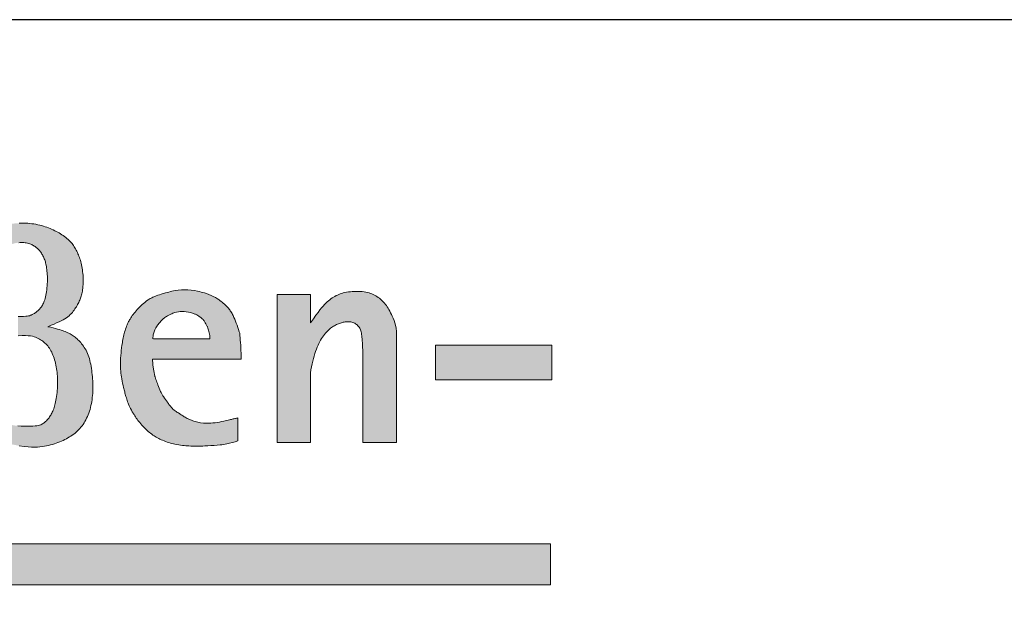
# Model space of a CAD drawing. Header units: metres. Extents: x 0 to 0.185, y 0 to 0.06.
# Tile 60 of 62: x 0.05937 to 0.07021, y 0.05359 to 0.06. Entities that reach past the tile are written whole.
import ezdxf

# ---------------------------------------------------------------- set-up
doc = ezdxf.new("R2010")
doc.units = ezdxf.units.M
doc.header["$MEASUREMENT"] = 0
doc.layers.add('RAM_Logo_HSB', color=7, linetype='Continuous', lineweight=0, true_color=0x009fd6)
doc.layers.add('RAM_Stempel_HSB_DIN_A3', color=7, linetype='Continuous', lineweight=25)

# ---------------------------------------------------------------- blocks, each defined once
blk = doc.blocks.new('hsb_logo')
at = {"layer": 'RAM_Logo_HSB'}
h = blk.add_hatch(color=7, dxfattribs=at)
h.dxf.hatch_style = 1
h.paths.add_polyline_path([(0.069163, 0.007429, 0.029698), (0.069156, 0.007533, 0.043207), (0.069141, 0.007604, 0.016478), (0.069097, 0.007731, 0.086496), (0.069061, 0.007795, 0.042241), (0.068964, 0.007891, 0.026952), (0.068884, 0.00795, 0.041461), (0.068827, 0.007981, 0.044479), (0.068735, 0.008013, 0.030703), (0.068597, 0.008038, 0.011776), (0.068468, 0.00805, 0.015394), (0.068369, 0.008054, 0.018337), (0.068227, 0.00805, 0.029034), (0.068137, 0.008039, 0.020864), (0.068065, 0.008023, 0.037723), (0.067988, 0.007997, 0.016473), (0.067869, 0.00794, 0.013876), (0.067797, 0.0079, 0.030812), (0.067766, 0.007879, 0.037485), (0.06774, 0.007855, 0.016695), (0.067687, 0.007795, 0.01513), (0.067652, 0.007752, 0.01611), (0.067623, 0.007709, 0.050394), (0.067609, 0.007681, 0.011875), (0.067563, 0.007555, 0.052986), (0.067547, 0.00748, 0.034874), (0.067542, 0.007364), (0.068031, 0.007364), (0.068033, 0.007412), (0.068042, 0.007473), (0.068059, 0.007523), (0.068083, 0.007566), (0.068107, 0.0076), (0.068141, 0.007635), (0.068181, 0.007663), (0.068221, 0.007682), (0.068269, 0.007698), (0.068323, 0.00771), (0.068375, 0.007714), (0.068421, 0.007711), (0.068463, 0.007702), (0.068513, 0.007685), (0.068562, 0.00766), (0.068602, 0.007627), (0.068629, 0.007588), (0.068649, 0.007541), (0.06866, 0.00749), (0.068665, 0.007428), (0.068668, 0.007369), (0.06867, 0.007291), (0.068671, 0.00719), (0.068671, 0.007062), (0.06856, 0.007058), (0.068461, 0.007052), (0.068374, 0.007045), (0.068298, 0.007037), (0.06823, 0.007028), (0.06817, 0.007018), (0.068117, 0.007008), (0.068069, 0.006997), (0.068026, 0.006985), (0.067987, 0.006974), (0.067951, 0.006962), (0.067918, 0.00695), (0.067888, 0.006937), (0.067859, 0.006924), (0.067833, 0.00691), (0.067807, 0.006896), (0.067783, 0.006882), (0.067759, 0.006867), (0.067737, 0.006852), (0.067715, 0.006837), (0.067694, 0.006822), (0.067675, 0.006806), (0.067656, 0.006791), (0.067639, 0.006775), (0.067623, 0.00676), (0.067608, 0.006745), (0.067594, 0.006729), (0.067582, 0.006714), (0.06757, 0.006698), (0.067559, 0.006681), (0.067548, 0.006664), (0.067539, 0.006646), (0.067529, 0.006626), (0.067521, 0.006606), (0.067513, 0.006585), (0.067506, 0.006562), (0.067499, 0.006538), (0.067493, 0.006513), (0.067488, 0.006487), (0.067484, 0.006459), (0.06748, 0.00643), (0.067477, 0.006399), (0.067475, 0.006368), (0.067474, 0.006337), (0.067474, 0.006306), (0.067475, 0.006275), (0.067477, 0.006246), (0.067481, 0.006218), (0.067485, 0.006193), (0.06749, 0.006169), (0.067497, 0.006146), (0.067504, 0.006125), (0.067512, 0.006106), (0.067521, 0.006087), (0.067531, 0.006069), (0.067542, 0.006051), (0.067553, 0.006034), (0.067565, 0.006017), (0.067578, 0.006001), (0.067591, 0.005985), (0.067605, 0.005969), (0.067619, 0.005954), (0.067634, 0.00594), (0.067649, 0.005926), (0.067665, 0.005913), (0.067681, 0.005901), (0.067697, 0.005889), (0.067714, 0.005878), (0.06773, 0.005867), (0.067747, 0.005857), (0.067763, 0.005848), (0.067779, 0.00584), (0.067795, 0.005832), (0.067811, 0.005825), (0.067827, 0.005818), (0.067842, 0.005812), (0.067858, 0.005806), (0.067873, 0.005801), (0.067889, 0.005797), (0.067904, 0.005792), (0.06792, 0.005789), (0.067936, 0.005785), (0.067952, 0.005782), (0.067968, 0.005779), (0.067985, 0.005777), (0.068001, 0.005775), (0.068018, 0.005773), (0.068035, 0.005772), (0.068052, 0.00577), (0.068069, 0.00577), (0.068087, 0.005769), (0.068105, 0.005769), (0.068123, 0.005769), (0.068142, 0.00577), (0.06816, 0.005771), (0.06818, 0.005773), (0.068199, 0.005775), (0.068219, 0.005777), (0.068239, 0.00578), (0.068259, 0.005783), (0.068279, 0.005787), (0.068299, 0.005792), (0.068319, 0.005797), (0.068338, 0.005802), (0.068358, 0.005808), (0.068376, 0.005815), (0.068395, 0.005823), (0.068413, 0.005831), (0.068432, 0.00584), (0.06845, 0.00585), (0.068468, 0.005861), (0.068485, 0.005873), (0.068503, 0.005887), (0.068522, 0.005902), (0.068542, 0.005919), (0.068564, 0.005939), (0.068588, 0.005961), (0.068615, 0.005987), (0.068646, 0.006017), (0.068682, 0.006051), (0.068682, 0.005824), (0.069163, 0.005824)])
h.paths.add_polyline_path([(0.0686, 0.006357), (0.068576, 0.006314), (0.06855, 0.006276), (0.068523, 0.006243), (0.068489, 0.006208), (0.068451, 0.006175), (0.068427, 0.006157), (0.068401, 0.006139), (0.06836, 0.006124), (0.068313, 0.006117), (0.068264, 0.006114), (0.06821, 0.006114), (0.068157, 0.006117), (0.068112, 0.006124), (0.068069, 0.006137), (0.068033, 0.006159), (0.068001, 0.00619), (0.067976, 0.006226), (0.067959, 0.006269), (0.06795, 0.006314), (0.067947, 0.006356), (0.06795, 0.006401), (0.067957, 0.006447), (0.06797, 0.006488), (0.067988, 0.006526), (0.068014, 0.006566), (0.068049, 0.006605), (0.068085, 0.006635), (0.068125, 0.006659), (0.068171, 0.006683), (0.068221, 0.006705), (0.06827, 0.006724), (0.068315, 0.006737), (0.068359, 0.006748), (0.068411, 0.006759), (0.068475, 0.006769), (0.068536, 0.006776), (0.068583, 0.006781), (0.068637, 0.006786), (0.068699, 0.00679), (0.068697, 0.006729), (0.068691, 0.006668), (0.068684, 0.006622), (0.068677, 0.006586), (0.068667, 0.006546), (0.068655, 0.006502), (0.06864, 0.006452), (0.068622, 0.006403)], flags=16)
h.paths.add_polyline_path([(0.071714, 0.006481), (0.071716, 0.006511), (0.071719, 0.006541), (0.07172, 0.006572), (0.071721, 0.006602), (0.071721, 0.006633), (0.071721, 0.006664), (0.07172, 0.006695), (0.071719, 0.006727), (0.071717, 0.006758), (0.071715, 0.006789), (0.071712, 0.00682), (0.071709, 0.006851), (0.071705, 0.006882), (0.071701, 0.006912), (0.071696, 0.006942), (0.07169, 0.006971), (0.071684, 0.007), (0.071678, 0.007028), (0.07167, 0.007055), (0.071662, 0.007082), (0.071653, 0.007107), (0.071643, 0.007132), (0.071633, 0.007155), (0.071621, 0.007178), (0.071609, 0.007199), (0.071596, 0.007219), (0.071583, 0.007238), (0.07157, 0.007256), (0.071556, 0.007273), (0.071543, 0.00729), (0.071529, 0.007305), (0.071516, 0.007319), (0.071502, 0.007333), (0.071489, 0.007345), (0.071475, 0.007357), (0.071461, 0.007369), (0.071447, 0.007379), (0.071433, 0.00739), (0.071418, 0.007399), (0.071403, 0.007409), (0.071387, 0.007418), (0.071371, 0.007427), (0.071354, 0.007435), (0.071336, 0.007443), (0.071317, 0.007451), (0.071297, 0.007459), (0.071276, 0.007466), (0.071254, 0.007474), (0.07123, 0.007482), (0.071203, 0.00749), (0.071173, 0.007498), (0.07114, 0.007506), (0.071102, 0.007515), (0.07106, 0.007524), (0.071108, 0.007544), (0.071152, 0.007562), (0.07119, 0.007579), (0.071225, 0.007595), (0.071256, 0.00761), (0.071284, 0.007625), (0.07131, 0.007639), (0.071333, 0.007654), (0.071353, 0.007669), (0.071373, 0.007685), (0.07139, 0.007701), (0.071406, 0.007718), (0.071421, 0.007734), (0.071434, 0.007751), (0.071447, 0.007768), (0.071458, 0.007785), (0.071469, 0.007801), (0.071479, 0.007818), (0.071489, 0.007834), (0.071498, 0.00785), (0.071506, 0.007866), (0.071514, 0.007882), (0.071521, 0.007898), (0.071528, 0.007913), (0.071534, 0.007928), (0.07154, 0.007943), (0.071546, 0.007958), (0.071551, 0.007973), (0.071556, 0.00799), (0.07156, 0.008007), (0.071564, 0.008026), (0.071568, 0.008046), (0.071571, 0.008068), (0.071573, 0.008092), (0.071575, 0.008117), (0.071577, 0.008143), (0.071578, 0.00817), (0.071579, 0.008198), (0.071579, 0.008225), (0.071578, 0.008253), (0.071577, 0.00828), (0.071575, 0.008307), (0.071572, 0.008334), (0.071569, 0.00836), (0.071566, 0.008385), (0.071561, 0.00841), (0.071557, 0.008434), (0.071551, 0.008457), (0.071545, 0.008479), (0.071539, 0.0085), (0.071532, 0.008521), (0.071525, 0.008541), (0.071517, 0.00856), (0.07151, 0.008579), (0.071502, 0.008597), (0.071494, 0.008615), (0.071485, 0.008633), (0.071477, 0.00865), (0.071468, 0.008666), (0.071459, 0.008683), (0.071449, 0.008699), (0.071439, 0.008715), (0.071428, 0.00873), (0.071416, 0.008746), (0.071403, 0.008761), (0.071389, 0.008776), (0.071374, 0.008792), (0.071358, 0.008806), (0.071341, 0.008821), (0.071324, 0.008835), (0.071306, 0.008849), (0.071287, 0.008863), (0.071267, 0.008876), (0.071247, 0.008888), (0.071227, 0.008901), (0.071205, 0.008913), (0.071184, 0.008924), (0.071161, 0.008935), (0.071139, 0.008946), (0.071116, 0.008957), (0.071093, 0.008967), (0.071069, 0.008976), (0.071045, 0.008986), (0.07102, 0.008994), (0.070995, 0.009003), (0.070969, 0.00901), (0.070942, 0.009017), (0.070915, 0.009023), (0.070886, 0.009029), (0.070857, 0.009034), (0.070827, 0.009038), (0.070796, 0.009041), (0.070765, 0.009044), (0.070734, 0.009046), (0.070702, 0.009046), (0.07067, 0.009046), (0.070637, 0.009045), (0.070605, 0.009043), (0.070573, 0.009041), (0.070541, 0.009037), (0.07051, 0.009033), (0.070479, 0.009028), (0.070449, 0.009023), (0.070421, 0.009017), (0.070394, 0.00901), (0.070368, 0.009004), (0.070343, 0.008996), (0.070319, 0.008988), (0.070296, 0.00898), (0.070274, 0.008972), (0.070252, 0.008963), (0.070231, 0.008954), (0.070211, 0.008944), (0.07019, 0.008934), (0.070171, 0.008924), (0.070151, 0.008913), (0.070132, 0.008902), (0.070114, 0.00889), (0.070095, 0.008877), (0.070077, 0.008863), (0.070059, 0.008848), (0.070042, 0.008833), (0.070024, 0.008816), (0.070007, 0.008799), (0.069991, 0.00878), (0.069975, 0.008761), (0.069959, 0.008741), (0.069944, 0.00872), (0.06993, 0.008699), (0.069916, 0.008676), (0.069902, 0.008652), (0.069888, 0.008627), (0.069875, 0.0086), (0.069861, 0.008572), (0.069847, 0.008541), (0.069833, 0.008509), (0.069818, 0.008473), (0.069804, 0.008433), (0.06979, 0.008388), (0.069777, 0.008334), (0.069766, 0.00827), (0.069757, 0.008194), (0.069751, 0.008104), (0.069748, 0.007999), (0.069748, 0.005824), (0.070258, 0.005824), (0.070258, 0.008025), (0.070255, 0.008117), (0.070255, 0.008195), (0.070258, 0.008261), (0.070262, 0.008315), (0.070271, 0.008381), (0.070287, 0.008445), (0.070307, 0.008501), (0.070326, 0.008546), (0.070353, 0.008594), (0.070389, 0.008641), (0.07043, 0.00868), (0.070474, 0.008711), (0.070519, 0.008733), (0.070565, 0.008748), (0.070616, 0.008757), (0.070672, 0.008761), (0.070728, 0.008758), (0.070778, 0.008749), (0.070822, 0.008732), (0.070861, 0.00871), (0.070901, 0.008681), (0.070938, 0.008645), (0.070966, 0.008606), (0.070989, 0.008566), (0.071009, 0.008523), (0.071024, 0.008477), (0.071036, 0.008427), (0.071044, 0.008376), (0.071049, 0.00833), (0.071052, 0.00828), (0.071054, 0.008226), (0.071053, 0.008169), (0.071049, 0.00811), (0.071042, 0.008052), (0.071033, 0.007997), (0.071021, 0.007938), (0.071002, 0.007884), (0.070981, 0.007841), (0.070954, 0.0078), (0.070919, 0.007762), (0.070879, 0.007729), (0.070833, 0.007702), (0.070792, 0.007685), (0.070748, 0.007678), (0.070705, 0.007676), (0.070669, 0.007676), (0.070624, 0.007676), (0.070624, 0.007392), (0.070683, 0.007394), (0.070755, 0.007394), (0.070822, 0.007386), (0.070868, 0.007374), (0.070908, 0.007357), (0.070954, 0.007332), (0.071004, 0.007298), (0.071047, 0.007257), (0.071079, 0.007216), (0.071101, 0.00718), (0.071122, 0.00714), (0.07114, 0.007096), (0.071156, 0.007049), (0.071169, 0.006999), (0.071181, 0.006947), (0.071191, 0.006893), (0.071198, 0.006839), (0.071202, 0.006783), (0.071204, 0.006725), (0.071203, 0.006665), (0.0712, 0.006603), (0.071194, 0.006542), (0.071186, 0.006485), (0.071177, 0.006432), (0.071167, 0.006386), (0.071153, 0.006334), (0.071134, 0.006282), (0.071112, 0.006238), (0.071087, 0.006199), (0.071059, 0.006163), (0.071023, 0.006125), (0.070976, 0.00609), (0.070932, 0.006076), (0.070887, 0.006067), (0.070823, 0.006062), (0.070764, 0.00606), (0.070719, 0.00606), (0.070671, 0.006062), (0.070621, 0.006066), (0.07057, 0.006072), (0.070517, 0.006081), (0.070464, 0.006093), (0.070464, 0.005807), (0.070559, 0.005789), (0.070641, 0.005774), (0.070711, 0.005764), (0.070771, 0.005758), (0.070822, 0.005754), (0.070867, 0.005753), (0.070907, 0.005754), (0.070943, 0.005757), (0.070977, 0.005761), (0.07101, 0.005766), (0.071042, 0.005772), (0.071072, 0.005778), (0.071101, 0.005786), (0.071129, 0.005794), (0.071156, 0.005803), (0.071183, 0.005812), (0.071209, 0.005821), (0.071235, 0.005832), (0.07126, 0.005842), (0.071285, 0.005853), (0.071309, 0.005865), (0.071333, 0.005877), (0.071355, 0.00589), (0.071378, 0.005903), (0.071399, 0.005916), (0.07142, 0.00593), (0.07144, 0.005945), (0.07146, 0.005961), (0.071479, 0.005977), (0.071497, 0.005994), (0.071514, 0.006011), (0.071531, 0.006029), (0.071547, 0.006049), (0.071563, 0.006068), (0.071578, 0.006089), (0.071592, 0.006111), (0.071605, 0.006133), (0.071618, 0.006156), (0.07163, 0.00618), (0.071641, 0.006204), (0.071652, 0.006229), (0.071662, 0.006255), (0.071671, 0.006282), (0.07168, 0.006309), (0.071687, 0.006337), (0.071694, 0.006365), (0.0717, 0.006393), (0.071706, 0.006422), (0.07171, 0.006451)])
h.paths.add_polyline_path([(0.073883, 0.007396, 0.011431), (0.073882, 0.007411, 0.049228), (0.073873, 0.00745, 0.014322), (0.073828, 0.007577, 0.017518), (0.073781, 0.007687, 0.031492), (0.073749, 0.007746, 0.037889), (0.073713, 0.007795, 0.027645), (0.073654, 0.007854, 0.022079), (0.073589, 0.007909, 0.03043), (0.073538, 0.007944, 0.040176), (0.073451, 0.007986, 0.041738), (0.07336, 0.00802, 0.014473), (0.073261, 0.008045, 0.053562), (0.073068, 0.008065, 0.056147), (0.072884, 0.008045, 0.009765), (0.07279, 0.008021, 0.013915), (0.072726, 0.008002, 0.013339), (0.07263, 0.007968, 0.022784), (0.072576, 0.007944, 0.041368), (0.072523, 0.007912, 0.026072), (0.072448, 0.00785, 0.024114), (0.072372, 0.007775, 0.027201), (0.072312, 0.007702, 0.019587), (0.072268, 0.007637, 0.026202), (0.07224, 0.007585, 0.026257), (0.072209, 0.007512, 0.022271), (0.072181, 0.007422, 0.015201), (0.072172, 0.007382, 0.006558), (0.072155, 0.007288, 0.038517), (0.072127, 0.006988, 0.049852), (0.072147, 0.006756, 0.006893), (0.072172, 0.006631, 0.019554), (0.072198, 0.006531, 0.013698), (0.07222, 0.006457, 0.023751), (0.072247, 0.006384, 0.019788), (0.072287, 0.006299, 0.017216), (0.072316, 0.006248, 0.012812), (0.072359, 0.006182, 0.020819), (0.072411, 0.006114, 0.018705), (0.072474, 0.006043, 0.026918), (0.072535, 0.005985, 0.02587), (0.072605, 0.005932, 0.02521), (0.072671, 0.005892, 0.02341), (0.072745, 0.005855, 0.02448), (0.072838, 0.005821, 0.025789), (0.072928, 0.005798, 0.018667), (0.073039, 0.005779, 0.022194), (0.073134, 0.005771, 0.009771), (0.073239, 0.005769, 0.007941), (0.073368, 0.005771, 0.009305), (0.07341, 0.005774, 0.002147), (0.073594, 0.005787, 0.036668), (0.073689, 0.005802, 0.020945), (0.073853, 0.005846), (0.073853, 0.006184, -0.000453), (0.073795, 0.00617, -0.000399), (0.073729, 0.006155, -0.000212), (0.073644, 0.006135, -0.053045), (0.073388, 0.006105, -0.083099), (0.073224, 0.00613, -0.016367), (0.073139, 0.006161, -0.006647), (0.073051, 0.006209, -0.003475), (0.072971, 0.006261, -0.008237), (0.072901, 0.006308, -0.019383), (0.072865, 0.006351, -0.004619), (0.072848, 0.006372, -0.002343), (0.072817, 0.006414, -0.013074), (0.072752, 0.006507, -0.047715), (0.072716, 0.006574, -0.009605), (0.072677, 0.00667, -0.007918), (0.072636, 0.006785, -0.003619), (0.072608, 0.006923, -0.0216), (0.072599, 0.007045), (0.0739, 0.007045, 0.004675), (0.073897, 0.00717, 0.006939), (0.073893, 0.007254, 0.001254)])
h.paths.add_polyline_path([(0.073442, 0.007348), (0.072603, 0.007348, -0.023065), (0.072607, 0.007393, -0.019758), (0.072632, 0.007475, -0.042145), (0.072658, 0.007524, -0.021149), (0.07269, 0.007569, -0.020887), (0.072729, 0.007614, -0.044891), (0.072772, 0.007653, -0.01771), (0.072829, 0.007689, -0.031079), (0.072868, 0.007709, -0.021366), (0.072927, 0.007731, -0.079713), (0.073031, 0.007748, -0.066327), (0.073155, 0.007731, -0.016037), (0.07322, 0.007711, -0.029808), (0.073265, 0.007687, -0.023309), (0.073296, 0.007666, -0.035954), (0.073349, 0.007619, -0.005868), (0.073367, 0.00759, -0.003161), (0.07338, 0.007567, -0.003489), (0.073402, 0.007528, -0.047115), (0.073405, 0.007521, -0.005363), (0.073427, 0.007454, -0.038621), (0.073436, 0.007413, -0.025518)], flags=16)
h.paths.add_polyline_path([(0.074955, 0.007036), (0.074976, 0.00711), (0.074999, 0.007178), (0.075022, 0.007238), (0.075048, 0.007291), (0.075074, 0.007339), (0.075102, 0.007381), (0.075131, 0.007419), (0.07516, 0.007453), (0.075198, 0.007489), (0.075242, 0.007522), (0.075286, 0.007547), (0.07533, 0.007566), (0.07538, 0.007585), (0.075427, 0.007594), (0.07547, 0.007598), (0.075514, 0.007594), (0.075556, 0.007581), (0.075595, 0.007559), (0.075627, 0.007528), (0.075649, 0.007492), (0.075663, 0.00745), (0.07567, 0.007403), (0.075675, 0.007357), (0.07568, 0.007303), (0.075684, 0.007238), (0.075687, 0.007182), (0.075689, 0.007105), (0.075689, 0.005824), (0.076182, 0.005824), (0.076182, 0.007403), (0.07618, 0.007455), (0.076175, 0.007501), (0.076167, 0.007544), (0.076157, 0.007582), (0.076146, 0.007617), (0.076133, 0.007648), (0.07612, 0.007678), (0.076107, 0.007705), (0.076094, 0.00773), (0.076082, 0.007753), (0.07607, 0.007775), (0.076058, 0.007796), (0.076046, 0.007816), (0.076033, 0.007834), (0.07602, 0.007852), (0.076007, 0.007868), (0.075993, 0.007884), (0.075978, 0.0079), (0.075963, 0.007914), (0.075947, 0.007928), (0.07593, 0.007942), (0.075913, 0.007954), (0.075895, 0.007966), (0.075878, 0.007977), (0.075859, 0.007987), (0.07584, 0.007997), (0.075821, 0.008005), (0.0758, 0.008013), (0.075779, 0.00802), (0.075756, 0.008026), (0.075732, 0.008031), (0.075707, 0.008035), (0.07568, 0.008039), (0.075652, 0.008041), (0.075622, 0.008042), (0.075593, 0.008042), (0.075563, 0.008042), (0.075533, 0.00804), (0.075505, 0.008038), (0.075477, 0.008035), (0.07545, 0.008031), (0.075425, 0.008026), (0.075401, 0.00802), (0.075378, 0.008013), (0.075356, 0.008006), (0.075335, 0.007998), (0.075315, 0.007989), (0.075295, 0.00798), (0.075276, 0.00797), (0.075257, 0.007959), (0.075238, 0.007947), (0.075219, 0.007935), (0.075201, 0.007921), (0.075182, 0.007906), (0.075163, 0.007889), (0.075144, 0.007871), (0.075125, 0.007851), (0.075104, 0.007828), (0.075082, 0.007802), (0.075057, 0.007771), (0.075029, 0.007735), (0.074997, 0.007692), (0.074961, 0.007641), (0.07492, 0.007582), (0.07492, 0.007999), (0.074427, 0.007999), (0.074427, 0.005824), (0.07492, 0.005824), (0.07492, 0.006845), (0.074926, 0.00689), (0.074934, 0.006933), (0.074942, 0.006976)])
h.paths.add_polyline_path([(0.078466, 0.007254), (0.076757, 0.007254), (0.076757, 0.006745), (0.078466, 0.006745)])
h.paths.add_polyline_path([(0.063821, 0.00656), (0.063823, 0.006595), (0.063824, 0.006631), (0.063824, 0.006667), (0.063823, 0.006702), (0.063821, 0.006736), (0.063818, 0.006769), (0.063814, 0.0068), (0.063809, 0.00683), (0.063803, 0.00686), (0.063796, 0.006888), (0.063787, 0.006916), (0.063777, 0.006943), (0.063766, 0.00697), (0.063753, 0.006997), (0.063738, 0.007024), (0.063722, 0.00705), (0.063705, 0.007077), (0.063686, 0.007104), (0.063666, 0.007131), (0.063645, 0.007158), (0.063623, 0.007185), (0.063599, 0.007212), (0.063575, 0.00724), (0.063549, 0.007267), (0.063523, 0.007294), (0.063496, 0.00732), (0.063469, 0.007346), (0.063442, 0.00737), (0.063414, 0.007394), (0.063387, 0.007416), (0.06336, 0.007437), (0.063333, 0.007456), (0.063306, 0.007475), (0.063279, 0.007493), (0.063253, 0.007509), (0.063226, 0.007525), (0.0632, 0.007541), (0.063174, 0.007556), (0.063147, 0.00757), (0.063121, 0.007584), (0.063095, 0.007598), (0.06307, 0.007611), (0.063009, 0.007643), (0.062955, 0.007672), (0.062906, 0.0077), (0.062858, 0.007727), (0.062812, 0.007753), (0.062752, 0.007788), (0.062695, 0.007822), (0.062638, 0.007857), (0.06258, 0.007894), (0.062535, 0.007926), (0.062498, 0.007953), (0.062463, 0.007982), (0.062431, 0.008012), (0.062393, 0.008051), (0.062355, 0.008098), (0.062328, 0.008144), (0.06231, 0.008195), (0.062305, 0.008245), (0.062305, 0.008289), (0.062309, 0.008334), (0.062318, 0.008388), (0.062337, 0.008444), (0.062364, 0.008492), (0.062398, 0.008534), (0.062439, 0.008572), (0.062486, 0.008604), (0.062539, 0.008629), (0.06259, 0.008643), (0.062637, 0.008652), (0.062692, 0.008659), (0.062757, 0.008663), (0.062825, 0.008665), (0.06289, 0.008665), (0.062948, 0.008663), (0.062996, 0.008658), (0.06304, 0.008651), (0.063087, 0.008641), (0.063153, 0.008624), (0.063201, 0.008611), (0.063244, 0.008597), (0.063295, 0.008581), (0.063354, 0.008559), (0.063423, 0.008532), (0.063504, 0.008499), (0.063597, 0.008459), (0.063597, 0.008967), (0.063515, 0.008979), (0.063444, 0.00899), (0.063381, 0.009), (0.063325, 0.009007), (0.063276, 0.009014), (0.063232, 0.00902), (0.063191, 0.009024), (0.063154, 0.009028), (0.063119, 0.00903), (0.063086, 0.009033), (0.063053, 0.009034), (0.063021, 0.009035), (0.062989, 0.009036), (0.062957, 0.009036), (0.062923, 0.009037), (0.062889, 0.009037), (0.062853, 0.009037), (0.062816, 0.009036), (0.062777, 0.009036), (0.062738, 0.009035), (0.062699, 0.009034), (0.062659, 0.009032), (0.06262, 0.009029), (0.062581, 0.009026), (0.062544, 0.009022), (0.062507, 0.009017), (0.062471, 0.009011), (0.062436, 0.009004), (0.062402, 0.008997), (0.062368, 0.008989), (0.062335, 0.00898), (0.062302, 0.008971), (0.06227, 0.008961), (0.062238, 0.008951), (0.062208, 0.00894), (0.062178, 0.008928), (0.062149, 0.008915), (0.062121, 0.008902), (0.062094, 0.008888), (0.062069, 0.008874), (0.062045, 0.008858), (0.062023, 0.008842), (0.062002, 0.008825), (0.061982, 0.008807), (0.061964, 0.008789), (0.061946, 0.008771), (0.061929, 0.008753), (0.061913, 0.008735), (0.061898, 0.008717), (0.061883, 0.008698), (0.061869, 0.00868), (0.061855, 0.008662), (0.061842, 0.008643), (0.061829, 0.008624), (0.061816, 0.008605), (0.061803, 0.008585), (0.06179, 0.008564), (0.061777, 0.008543), (0.061765, 0.00852), (0.061754, 0.008496), (0.061743, 0.00847), (0.061734, 0.008442), (0.061726, 0.008412), (0.061719, 0.00838), (0.061714, 0.008344), (0.061711, 0.008307), (0.061709, 0.008268), (0.061709, 0.008228), (0.061711, 0.008188), (0.061714, 0.008148), (0.061719, 0.008109), (0.061725, 0.008072), (0.061733, 0.008037), (0.061742, 0.008004), (0.061753, 0.007973), (0.061764, 0.007944), (0.061777, 0.007916), (0.061791, 0.007891), (0.061805, 0.007866), (0.06182, 0.007844), (0.061836, 0.007822), (0.061853, 0.007801), (0.06187, 0.007782), (0.061887, 0.007763), (0.061906, 0.007744), (0.061925, 0.007726), (0.061944, 0.007708), (0.061965, 0.007691), (0.061985, 0.007673), (0.062007, 0.007654), (0.062029, 0.007636), (0.062051, 0.007618), (0.062073, 0.0076), (0.062096, 0.007582), (0.062118, 0.007564), (0.062141, 0.007546), (0.062163, 0.007529), (0.062186, 0.007511), (0.062209, 0.007494), (0.062232, 0.007477), (0.062257, 0.00746), (0.062282, 0.007444), (0.062308, 0.007426), (0.062336, 0.007409), (0.062365, 0.007392), (0.062396, 0.007374), (0.062428, 0.007356), (0.062461, 0.007338), (0.062494, 0.00732), (0.062527, 0.007302), (0.062583, 0.007272), (0.062645, 0.007239), (0.062708, 0.007203), (0.062771, 0.007165), (0.062834, 0.007124), (0.062898, 0.00708), (0.062962, 0.007032), (0.063022, 0.006982), (0.063078, 0.006931), (0.063126, 0.006881), (0.063165, 0.006832), (0.063196, 0.00678), (0.063219, 0.006723), (0.063233, 0.006659), (0.06324, 0.006591), (0.063239, 0.006523), (0.063231, 0.00646), (0.063216, 0.006408), (0.063195, 0.006364), (0.063169, 0.006328), (0.06314, 0.006297), (0.063106, 0.006268), (0.063072, 0.006242), (0.063035, 0.006219), (0.062997, 0.006199), (0.062957, 0.006183), (0.062916, 0.00617), (0.062871, 0.00616), (0.062823, 0.006153), (0.062769, 0.006149), (0.062712, 0.006147), (0.062653, 0.006147), (0.062593, 0.006149), (0.062535, 0.006153), (0.062479, 0.006159), (0.062424, 0.006167), (0.062369, 0.006177), (0.062314, 0.006189), (0.06226, 0.006204), (0.062203, 0.006222), (0.062145, 0.006245), (0.062084, 0.006272), (0.062031, 0.006299), (0.061991, 0.00632), (0.061946, 0.006346), (0.061894, 0.006376), (0.061834, 0.006412), (0.061765, 0.006454), (0.061765, 0.005868), (0.061837, 0.005859), (0.061903, 0.00585), (0.061963, 0.005842), (0.062017, 0.005834), (0.062066, 0.005828), (0.062112, 0.005822), (0.062154, 0.005816), (0.062193, 0.005811), (0.06223, 0.005806), (0.062266, 0.005801), (0.0623, 0.005797), (0.062333, 0.005793), (0.062366, 0.005789), (0.062399, 0.005786), (0.062431, 0.005783), (0.062465, 0.00578), (0.062499, 0.005777), (0.062535, 0.005774), (0.062571, 0.005772), (0.062607, 0.005771), (0.062643, 0.00577), (0.06268, 0.005769), (0.062716, 0.005769), (0.062751, 0.00577), (0.062786, 0.005772), (0.06282, 0.005774), (0.062854, 0.005777), (0.062886, 0.005781), (0.062918, 0.005785), (0.062949, 0.005789), (0.06298, 0.005795), (0.063009, 0.0058), (0.063038, 0.005806), (0.063066, 0.005812), (0.063094, 0.005819), (0.063121, 0.005826), (0.063147, 0.005833), (0.063173, 0.00584), (0.063199, 0.005848), (0.063224, 0.005857), (0.063249, 0.005865), (0.063273, 0.005874), (0.063297, 0.005884), (0.063321, 0.005894), (0.063344, 0.005905), (0.063368, 0.005916), (0.06339, 0.005929), (0.063413, 0.005942), (0.063435, 0.005956), (0.063457, 0.005971), (0.063479, 0.005986), (0.0635, 0.006003), (0.063521, 0.00602), (0.063542, 0.006038), (0.063562, 0.006056), (0.063582, 0.006075), (0.063601, 0.006095), (0.06362, 0.006115), (0.063639, 0.006135), (0.063656, 0.006156), (0.063674, 0.006178), (0.06369, 0.0062), (0.063706, 0.006222), (0.063721, 0.006245), (0.063735, 0.006268), (0.063749, 0.006292), (0.063761, 0.006317), (0.063773, 0.006342), (0.063783, 0.006369), (0.063792, 0.006397), (0.0638, 0.006427), (0.063807, 0.006458), (0.063813, 0.00649), (0.063818, 0.006525)])
h.paths.add_polyline_path([(0.065552, 0.007999), (0.064905, 0.007999), (0.064905, 0.008835), (0.064392, 0.00853), (0.064392, 0.007999), (0.06397, 0.007999), (0.06397, 0.007646), (0.064392, 0.007646), (0.064392, 0.0062), (0.064396, 0.006143), (0.064405, 0.006093), (0.064418, 0.006051), (0.064435, 0.006015), (0.064454, 0.005984), (0.064476, 0.005957), (0.064501, 0.005934), (0.064527, 0.005913), (0.064554, 0.005893), (0.064582, 0.005875), (0.064611, 0.005858), (0.064641, 0.005843), (0.06467, 0.005829), (0.064699, 0.005817), (0.064728, 0.005806), (0.064756, 0.005797), (0.064783, 0.00579), (0.064809, 0.005784), (0.064835, 0.00578), (0.064862, 0.005777), (0.064889, 0.005774), (0.064918, 0.005773), (0.064949, 0.005772), (0.064982, 0.005771), (0.065019, 0.00577), (0.06506, 0.00577), (0.065106, 0.005771), (0.06516, 0.005773), (0.065223, 0.005775), (0.065295, 0.005779), (0.065379, 0.005785), (0.065476, 0.005793), (0.065476, 0.006131, -0.017985), (0.065401, 0.006114, -0.03333), (0.0652, 0.0061, -0.084893), (0.0651, 0.006117, -0.086462), (0.065022, 0.006163, -0.070024), (0.064955, 0.006239, -0.04594), (0.064936, 0.006294, -0.012592), (0.064913, 0.006399, -0.027129), (0.064905, 0.006503), (0.064905, 0.007646), (0.065552, 0.007646)])
h.paths.add_polyline_path([(0.066453, 0.006966), (0.066465, 0.007033), (0.066479, 0.00709), (0.066494, 0.00714), (0.066515, 0.007196), (0.066542, 0.007252), (0.06657, 0.007294), (0.066597, 0.007327), (0.066627, 0.007358), (0.066661, 0.007388), (0.066697, 0.007415), (0.066736, 0.007439), (0.066778, 0.007461), (0.066821, 0.00748), (0.066882, 0.007503), (0.066939, 0.00752), (0.066999, 0.00753), (0.067059, 0.007534), (0.067106, 0.007535), (0.067163, 0.007535), (0.067163, 0.008051), (0.067117, 0.008048), (0.067077, 0.008044), (0.067042, 0.008039), (0.067011, 0.008034), (0.066984, 0.008028), (0.06696, 0.008023), (0.066938, 0.008016), (0.066918, 0.00801), (0.066899, 0.008003), (0.066881, 0.007996), (0.066863, 0.007989), (0.066846, 0.007982), (0.06683, 0.007975), (0.066814, 0.007967), (0.066799, 0.007959), (0.066784, 0.007951), (0.06677, 0.007942), (0.066756, 0.007933), (0.066743, 0.007924), (0.06673, 0.007915), (0.066717, 0.007905), (0.066704, 0.007894), (0.066692, 0.007884), (0.066679, 0.007873), (0.066667, 0.007861), (0.066655, 0.007849), (0.066643, 0.007837), (0.066631, 0.007823), (0.066618, 0.007809), (0.066606, 0.007794), (0.066593, 0.007777), (0.066579, 0.007759), (0.066565, 0.00774), (0.06655, 0.007719), (0.066535, 0.007696), (0.066519, 0.007671), (0.066502, 0.007643), (0.066484, 0.007612), (0.066465, 0.007578), (0.066445, 0.00754), (0.066445, 0.007999), (0.065935, 0.007999), (0.065935, 0.005824), (0.066445, 0.005824), (0.066445, 0.006908)])
h = blk.add_hatch(color=256, dxfattribs=at)
h.dxf.hatch_style = 1
h.paths.add_polyline_path([(0.078442, 0.004334), (0.036204, 0.004334), (0.036204, 0.003728), (0.078442, 0.003728)])
at = {"layer": 'RAM_Logo_HSB', "color": 7}
for points in [[(0.070634, 0.008758), (0.070653, 0.008759), (0.070671, 0.00876), (0.07069, 0.00876), (0.070708, 0.008759), (0.070727, 0.008758), (0.070744, 0.008755), (0.070762, 0.008752), (0.070778, 0.008748), (0.070794, 0.008743), (0.070809, 0.008737), (0.070823, 0.00873), (0.070836, 0.008724), (0.070849, 0.008716), (0.070861, 0.008709), (0.070873, 0.008701), (0.070884, 0.008693), (0.070895, 0.008685), (0.070905, 0.008676), (0.070914, 0.008668), (0.070924, 0.008659), (0.070933, 0.008649), (0.070941, 0.008639), (0.07095, 0.008629), (0.070958, 0.008617), (0.070966, 0.008605), (0.070974, 0.008592), (0.070981, 0.008579), (0.070989, 0.008566), (0.070996, 0.008552), (0.071002, 0.008537), (0.071008, 0.008523), (0.071014, 0.008508), (0.071019, 0.008493), (0.071024, 0.008477), (0.071028, 0.008461), (0.071032, 0.008444), (0.071036, 0.008426), (0.071039, 0.008406), (0.071042, 0.008386), (0.071045, 0.008365), (0.071047, 0.008342), (0.07105, 0.008318), (0.071051, 0.008293), (0.071053, 0.008267), (0.071053, 0.00824), (0.071054, 0.008212), (0.071053, 0.008183), (0.071052, 0.008154), (0.07105, 0.008125), (0.071047, 0.008096), (0.071044, 0.008067), (0.07104, 0.008038), (0.071036, 0.008011), (0.071031, 0.007985), (0.071026, 0.007961), (0.07102, 0.007939), (0.071014, 0.007919), (0.071008, 0.007901), (0.071001, 0.007884), (0.070995, 0.007868), (0.070988, 0.007854), (0.07098, 0.007841), (0.070973, 0.007828), (0.070965, 0.007817), (0.070957, 0.007806), (0.070949, 0.007795), (0.070941, 0.007785), (0.070932, 0.007776), (0.070923, 0.007767), (0.070914, 0.007758), (0.070904, 0.00775), (0.070894, 0.007742), (0.070884, 0.007734), (0.070873, 0.007726), (0.070862, 0.007719), (0.070851, 0.007713), (0.07084, 0.007706), (0.070828, 0.007701), (0.070817, 0.007695), (0.070805, 0.007691), (0.070792, 0.007686), (0.070777, 0.007683), (0.070758, 0.00768), (0.070735, 0.007678), (0.070705, 0.007676), (0.070669, 0.007676), (0.070624, 0.007676)], [(0.070624, 0.007392), (0.070683, 0.007394), (0.070732, 0.007394), (0.070773, 0.007392), (0.070807, 0.007388), (0.070835, 0.007383), (0.070859, 0.007376), (0.07088, 0.007369), (0.070899, 0.00736), (0.070917, 0.007352), (0.070936, 0.007342), (0.070953, 0.007332), (0.07097, 0.007321), (0.070987, 0.00731), (0.071003, 0.007297), (0.071018, 0.007284), (0.071033, 0.007271), (0.071047, 0.007256), (0.07106, 0.007241), (0.071072, 0.007224), (0.071084, 0.007207), (0.071096, 0.007189), (0.071106, 0.00717), (0.071117, 0.00715), (0.071126, 0.007129), (0.071135, 0.007107), (0.071144, 0.007084), (0.071152, 0.007061), (0.071159, 0.007036), (0.071166, 0.007011), (0.071172, 0.006986), (0.071178, 0.00696), (0.071183, 0.006933), (0.071188, 0.006907), (0.071192, 0.00688), (0.071196, 0.006853), (0.071199, 0.006825), (0.071201, 0.006797), (0.071203, 0.006769), (0.071204, 0.00674), (0.071204, 0.00671), (0.071204, 0.00668), (0.071202, 0.006649), (0.071201, 0.006618), (0.071198, 0.006587), (0.071195, 0.006557), (0.071192, 0.006527), (0.071188, 0.006499), (0.071184, 0.006471), (0.07118, 0.006445), (0.071175, 0.006421), (0.07117, 0.006397), (0.071164, 0.006375), (0.071159, 0.006355), (0.071153, 0.006335), (0.071147, 0.006316), (0.07114, 0.006299), (0.071134, 0.006282), (0.071126, 0.006267), (0.071119, 0.006252), (0.071111, 0.006238), (0.071103, 0.006225), (0.071095, 0.006212), (0.071087, 0.006199), (0.071078, 0.006187), (0.071068, 0.006175), (0.071059, 0.006164), (0.071049, 0.006153), (0.071039, 0.006142), (0.071028, 0.006132), (0.071018, 0.006122), (0.071006, 0.006113), (0.070995, 0.006105), (0.070983, 0.006097), (0.070971, 0.00609), (0.070956, 0.006084), (0.07094, 0.006078), (0.070921, 0.006074), (0.070898, 0.006069), (0.070872, 0.006066), (0.070841, 0.006063), (0.070804, 0.006061), (0.070764, 0.00606), (0.070719, 0.00606), (0.070671, 0.006062), (0.070621, 0.006066)], [(0.070641, 0.005774), (0.070711, 0.005764), (0.070771, 0.005758), (0.070822, 0.005754), (0.070867, 0.005753), (0.070907, 0.005754), (0.070943, 0.005757), (0.070977, 0.005761), (0.07101, 0.005766), (0.071042, 0.005772), (0.071072, 0.005778), (0.071101, 0.005786), (0.071129, 0.005794), (0.071156, 0.005803), (0.071183, 0.005812), (0.071209, 0.005821), (0.071235, 0.005832), (0.07126, 0.005842), (0.071285, 0.005853), (0.071309, 0.005865), (0.071333, 0.005877), (0.071355, 0.00589), (0.071378, 0.005903), (0.071399, 0.005916), (0.07142, 0.00593), (0.07144, 0.005945), (0.07146, 0.005961), (0.071479, 0.005977), (0.071497, 0.005994), (0.071514, 0.006011), (0.071531, 0.006029), (0.071547, 0.006049), (0.071563, 0.006068), (0.071578, 0.006089), (0.071592, 0.006111), (0.071605, 0.006133), (0.071618, 0.006156), (0.07163, 0.00618), (0.071641, 0.006204), (0.071652, 0.006229), (0.071662, 0.006255), (0.071671, 0.006282), (0.07168, 0.006309), (0.071687, 0.006337), (0.071694, 0.006365), (0.0717, 0.006393), (0.071706, 0.006422), (0.07171, 0.006451), (0.071714, 0.006481), (0.071716, 0.006511), (0.071719, 0.006541), (0.07172, 0.006572), (0.071721, 0.006602), (0.071721, 0.006633), (0.071721, 0.006664), (0.07172, 0.006695), (0.071719, 0.006727), (0.071717, 0.006758), (0.071715, 0.006789), (0.071712, 0.00682), (0.071709, 0.006851), (0.071705, 0.006882), (0.071701, 0.006912), (0.071696, 0.006942), (0.07169, 0.006971), (0.071684, 0.007), (0.071678, 0.007028), (0.07167, 0.007055), (0.071662, 0.007082), (0.071653, 0.007107), (0.071643, 0.007132), (0.071633, 0.007155), (0.071621, 0.007178), (0.071609, 0.007199), (0.071596, 0.007219), (0.071583, 0.007238), (0.07157, 0.007256), (0.071556, 0.007273), (0.071543, 0.00729), (0.071529, 0.007305), (0.071516, 0.007319), (0.071502, 0.007333), (0.071489, 0.007345), (0.071475, 0.007357), (0.071461, 0.007369), (0.071447, 0.007379), (0.071433, 0.00739), (0.071418, 0.007399), (0.071403, 0.007409), (0.071387, 0.007418), (0.071371, 0.007427), (0.071354, 0.007435), (0.071336, 0.007443), (0.071317, 0.007451), (0.071297, 0.007459), (0.071276, 0.007466), (0.071254, 0.007474), (0.07123, 0.007482), (0.071203, 0.00749), (0.071173, 0.007498), (0.07114, 0.007506), (0.071102, 0.007515), (0.07106, 0.007524), (0.071108, 0.007544), (0.071152, 0.007562), (0.07119, 0.007579), (0.071225, 0.007595), (0.071256, 0.00761), (0.071284, 0.007625), (0.07131, 0.007639), (0.071333, 0.007654), (0.071353, 0.007669), (0.071373, 0.007685), (0.07139, 0.007701), (0.071406, 0.007718), (0.071421, 0.007734), (0.071434, 0.007751), (0.071447, 0.007768), (0.071458, 0.007785), (0.071469, 0.007801), (0.071479, 0.007818), (0.071489, 0.007834), (0.071498, 0.00785), (0.071506, 0.007866), (0.071514, 0.007882), (0.071521, 0.007898), (0.071528, 0.007913), (0.071534, 0.007928), (0.07154, 0.007943), (0.071546, 0.007958), (0.071551, 0.007973), (0.071556, 0.00799), (0.07156, 0.008007), (0.071564, 0.008026), (0.071568, 0.008046), (0.071571, 0.008068), (0.071573, 0.008092), (0.071575, 0.008117), (0.071577, 0.008143), (0.071578, 0.00817), (0.071579, 0.008198), (0.071579, 0.008225), (0.071578, 0.008253), (0.071577, 0.00828), (0.071575, 0.008307), (0.071572, 0.008334), (0.071569, 0.00836), (0.071566, 0.008385), (0.071561, 0.00841), (0.071557, 0.008434), (0.071551, 0.008457), (0.071545, 0.008479), (0.071539, 0.0085), (0.071532, 0.008521), (0.071525, 0.008541), (0.071517, 0.00856), (0.07151, 0.008579), (0.071502, 0.008597), (0.071494, 0.008615), (0.071485, 0.008633), (0.071477, 0.00865), (0.071468, 0.008666), (0.071459, 0.008683), (0.071449, 0.008699), (0.071439, 0.008715), (0.071428, 0.00873), (0.071416, 0.008746), (0.071403, 0.008761), (0.071389, 0.008776), (0.071374, 0.008792), (0.071358, 0.008806), (0.071341, 0.008821), (0.071324, 0.008835), (0.071306, 0.008849), (0.071287, 0.008863), (0.071267, 0.008876), (0.071247, 0.008888), (0.071227, 0.008901), (0.071205, 0.008913), (0.071184, 0.008924), (0.071161, 0.008935), (0.071139, 0.008946), (0.071116, 0.008957), (0.071093, 0.008967), (0.071069, 0.008976), (0.071045, 0.008986), (0.07102, 0.008994), (0.070995, 0.009003), (0.070969, 0.00901), (0.070942, 0.009017), (0.070915, 0.009023), (0.070886, 0.009029), (0.070857, 0.009034), (0.070827, 0.009038), (0.070796, 0.009041), (0.070765, 0.009044), (0.070734, 0.009046), (0.070702, 0.009046), (0.07067, 0.009046), (0.070637, 0.009045)]]:
    blk.add_lwpolyline(points, dxfattribs=at)
blk.add_lwpolyline([(0.0739, 0.007045, 0.004675), (0.073897, 0.00717, 0.006939), (0.073893, 0.007254, 0.001254), (0.073883, 0.007396, 0.011431), (0.073882, 0.007411, 0.049228), (0.073873, 0.00745, 0.014322), (0.073828, 0.007577, 0.017518), (0.073781, 0.007687, 0.031492), (0.073749, 0.007746, 0.037889), (0.073713, 0.007795, 0.027645), (0.073654, 0.007854, 0.022079), (0.073589, 0.007909, 0.03043), (0.073538, 0.007944, 0.023526), (0.073488, 0.00797, 0.016815), (0.073416, 0.008002, 0.02509), (0.07336, 0.00802, 0.014473), (0.073261, 0.008045, 0.053562), (0.073068, 0.008065, 0.056147), (0.072884, 0.008045, 0.009765), (0.07279, 0.008021, 0.013915), (0.072726, 0.008002, 0.013339), (0.07263, 0.007968, 0.022784), (0.072576, 0.007944, 0.041368), (0.072523, 0.007912, 0.026072), (0.072448, 0.00785, 0.024114), (0.072372, 0.007775, 0.027201), (0.072312, 0.007702, 0.019587), (0.072268, 0.007637, 0.026202), (0.07224, 0.007585, 0.026257), (0.072209, 0.007512, 0.022271), (0.072181, 0.007422, 0.015201), (0.072172, 0.007382, 0.006558), (0.072155, 0.007288, 0.038517), (0.072127, 0.006988, 0.049852), (0.072147, 0.006756, 0.006893), (0.072172, 0.006631, 0.012915), (0.072189, 0.006565, 0.004084), (0.072208, 0.006496, 0.007193), (0.07222, 0.006457, 0.023751), (0.072247, 0.006384, 0.019788), (0.072287, 0.006299, 0.017216), (0.072316, 0.006248, 0.012812), (0.072359, 0.006182, 0.020819), (0.072411, 0.006114, 0.018705), (0.072474, 0.006043, 0.026918), (0.072535, 0.005985, 0.02587), (0.072605, 0.005932, 0.02521), (0.072671, 0.005892, 0.02341), (0.072745, 0.005855, 0.02448), (0.072838, 0.005821, 0.025789), (0.072928, 0.005798, 0.018667), (0.073039, 0.005779, 0.022194), (0.073134, 0.005771, 0.009771), (0.073239, 0.005769, 0.007941), (0.073368, 0.005771, 0.009305), (0.07341, 0.005774, 0.002147), (0.073594, 0.005787, 0.036668), (0.073689, 0.005802, 0.020945), (0.073853, 0.005846), (0.073853, 0.006184, -0.000365), (0.073806, 0.006173, -0.000775), (0.073784, 0.006168, -0.000332), (0.073729, 0.006155, -0.000212), (0.073644, 0.006135, -0.053045), (0.073388, 0.006105, -0.083099), (0.073224, 0.00613, -0.013239), (0.073155, 0.006155, -0.02914), (0.073124, 0.006169, -0.004554), (0.073064, 0.006201, -0.01396), (0.073045, 0.006213, -0.003377), (0.073017, 0.006231, -0.002015), (0.072971, 0.006261, -0.006365), (0.072917, 0.006297, -0.023055), (0.072903, 0.006308, -0.035966), (0.072891, 0.00632, -0.014154), (0.072865, 0.006351, -0.004619), (0.072848, 0.006372, -0.002343), (0.072817, 0.006414, -0.011618), (0.072758, 0.006496, -0.024094), (0.072733, 0.006538, -0.025052), (0.072716, 0.006574, -0.009605), (0.072677, 0.00667, -0.005499), (0.072648, 0.00675, -0.011932), (0.072636, 0.006787, -0.020699), (0.072633, 0.006799, -0.002597), (0.072613, 0.006898, -0.025885), (0.072605, 0.006954, -0.01607), (0.072599, 0.007045)], format="xyb", close=True, dxfattribs=at)
for points in [[(0.07492, 0.005824), (0.074427, 0.005824), (0.074427, 0.007999), (0.07492, 0.007999), (0.07492, 0.007582), (0.074961, 0.007641), (0.074997, 0.007692), (0.075029, 0.007735), (0.075057, 0.007771), (0.075082, 0.007802), (0.075104, 0.007828), (0.075125, 0.007851), (0.075144, 0.007871), (0.075163, 0.007889), (0.075182, 0.007906), (0.075201, 0.007921), (0.075219, 0.007935), (0.075238, 0.007947), (0.075257, 0.007959), (0.075276, 0.00797), (0.075295, 0.00798), (0.075315, 0.007989), (0.075335, 0.007998), (0.075356, 0.008006), (0.075378, 0.008013), (0.075401, 0.00802), (0.075425, 0.008026), (0.07545, 0.008031), (0.075477, 0.008035), (0.075505, 0.008038), (0.075533, 0.00804), (0.075563, 0.008042), (0.075593, 0.008042), (0.075622, 0.008042), (0.075652, 0.008041), (0.07568, 0.008039), (0.075707, 0.008035), (0.075732, 0.008031), (0.075756, 0.008026), (0.075779, 0.00802), (0.0758, 0.008013), (0.075821, 0.008005), (0.07584, 0.007997), (0.075859, 0.007987), (0.075878, 0.007977), (0.075895, 0.007966), (0.075913, 0.007954), (0.07593, 0.007942), (0.075947, 0.007928), (0.075963, 0.007914), (0.075978, 0.0079), (0.075993, 0.007884), (0.076007, 0.007868), (0.07602, 0.007852), (0.076033, 0.007834), (0.076046, 0.007816), (0.076058, 0.007796), (0.07607, 0.007775), (0.076082, 0.007753), (0.076094, 0.00773), (0.076107, 0.007705), (0.07612, 0.007678), (0.076133, 0.007648), (0.076146, 0.007617), (0.076157, 0.007582), (0.076167, 0.007544), (0.076175, 0.007501), (0.07618, 0.007455), (0.076182, 0.007403), (0.076182, 0.005824), (0.075689, 0.005824), (0.075689, 0.007093), (0.075688, 0.007139), (0.075687, 0.007182), (0.075685, 0.00722), (0.075683, 0.007256), (0.075681, 0.007288), (0.075678, 0.007318), (0.075676, 0.007344), (0.075674, 0.007369), (0.075671, 0.007391), (0.075669, 0.007411), (0.075666, 0.00743), (0.075662, 0.007447), (0.075658, 0.007463), (0.075654, 0.007477), (0.075648, 0.007491), (0.075642, 0.007504), (0.075634, 0.007516), (0.075625, 0.007527), (0.075616, 0.007538), (0.075605, 0.007549), (0.075594, 0.007558), (0.075582, 0.007566), (0.075569, 0.007574), (0.075556, 0.00758), (0.075542, 0.007585), (0.075528, 0.00759), (0.075513, 0.007593), (0.075499, 0.007595), (0.075484, 0.007596), (0.07547, 0.007597), (0.075455, 0.007596), (0.075441, 0.007595), (0.075426, 0.007594), (0.075413, 0.007591), (0.075399, 0.007589), (0.075385, 0.007585), (0.075372, 0.007581), (0.075358, 0.007576), (0.075344, 0.007571), (0.07533, 0.007566), (0.075316, 0.00756), (0.075302, 0.007554), (0.075288, 0.007547), (0.075273, 0.007539), (0.075258, 0.007531), (0.075243, 0.007522), (0.075229, 0.007511), (0.075213, 0.0075), (0.075198, 0.007488), (0.075183, 0.007475), (0.075168, 0.00746), (0.075153, 0.007445), (0.075138, 0.007428), (0.075124, 0.00741), (0.075109, 0.007391), (0.075095, 0.007371), (0.075081, 0.00735), (0.075067, 0.007327), (0.075054, 0.007304), (0.075041, 0.007278), (0.075029, 0.007252), (0.075017, 0.007223), (0.075005, 0.007193), (0.074993, 0.007161), (0.074982, 0.007128), (0.074971, 0.007092), (0.074961, 0.007055), (0.074951, 0.007016), (0.074942, 0.006976), (0.074934, 0.006933), (0.074926, 0.00689), (0.07492, 0.006845)], [(0.076757, 0.006745), (0.076757, 0.007254), (0.078466, 0.007254), (0.078466, 0.006745)]]:
    blk.add_lwpolyline(points, close=True, dxfattribs=at)
blk.add_lwpolyline([(0.072614, 0.007348), (0.073442, 0.007348, 0.025518), (0.073436, 0.007413, 0.038621), (0.073427, 0.007454, 0.005363), (0.073405, 0.007521, 0.045387), (0.073402, 0.007528, 0.003114), (0.073393, 0.007544, 0.002099), (0.07338, 0.007567, 0.003161), (0.073367, 0.00759, 0.003741), (0.073356, 0.007608, 0.06451), (0.07334, 0.007629, 0.029071), (0.073296, 0.007666, 0.023309), (0.073265, 0.007687, 0.022848), (0.073231, 0.007706, 0.036029), (0.073211, 0.007714, 0.013636), (0.073155, 0.007731, 0.066327), (0.073031, 0.007748, 0.079713), (0.072927, 0.007731, 0.021366), (0.072868, 0.007709, 0.031079), (0.072829, 0.007689, 0.014929), (0.072781, 0.007659, 0.028837), (0.072758, 0.007642, 0.030651), (0.072729, 0.007614, 0.020887), (0.07269, 0.007569, 0.021149), (0.072658, 0.007524, 0.029492), (0.072639, 0.00749, 0.034324), (0.072628, 0.007464, 0.015026), (0.072609, 0.007402, 0.034452), (0.072606, 0.007383, 0.018081), (0.072603, 0.007348)], format="xyb", dxfattribs=at)
at = {"layer": 'RAM_Logo_HSB'}
blk.add_lwpolyline([(0.078442, 0.003728), (0.036204, 0.003728), (0.036204, 0.004334), (0.078442, 0.004334)], close=True, dxfattribs=at)

msp = doc.modelspace()

# ---------------------------------------------------------------- linework, layer by layer
at = {"layer": 'RAM_Stempel_HSB_DIN_A3', "flags": 128}
msp.add_lwpolyline([(0, 0), (0.185, 0), (0.185, 0.06), (0, 0.06), (0, 0)], close=True, dxfattribs=at)

# ---------------------------------------------------------------- block references
at = {"layer": 'RAM_Logo_HSB', "xscale": 0.7499999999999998, "yscale": 0.7499999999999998, "zscale": 0.7499999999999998}
msp.add_blockref('hsb_logo', (0.00638, 0.050973), dxfattribs=at)

doc.saveas('drawing.dxf')
